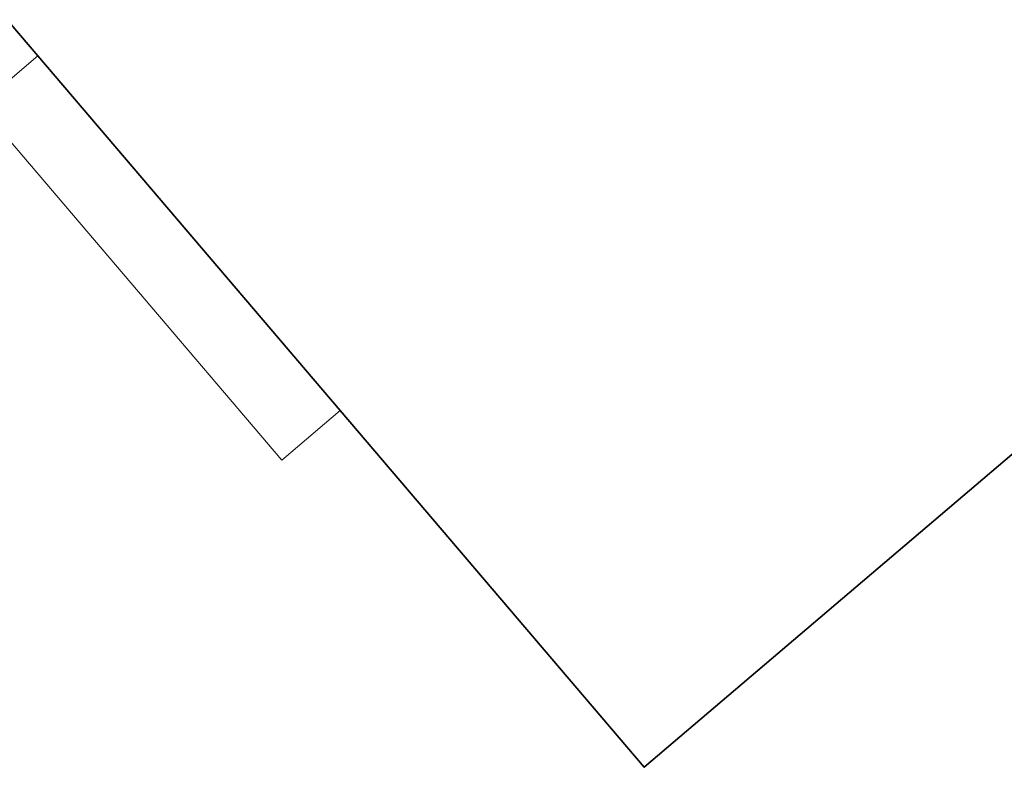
# Model space of a CAD drawing. Header units: millimetres. Extents: x 162876 to 168130, y 402614 to 405602.
# Tile 56 of 256: x 164492 to 164530, y 403481 to 403510. Entities that reach past the tile are written whole.
import ezdxf

# ---------------------------------------------------------------- set-up
doc = ezdxf.new("R2010")
doc.units = ezdxf.units.MM
for name, color, linetype, lineweight in [('X-CA190022.004-UO-BGT_Ondergrond$0$GE_401_OTDErf_Vlak_GEM', 253, 'Continuous', 9), ('X-CA190022.004-UO-BGT_Ondergrond$0$GE_601_PNDgrondvlakpand_Vlak_MV_GEM', 34, 'Continuous', 35), ('X-CA190022.004-UO-BGT_Ondergrond$0$GE_632_GBILuifel_Inrichtend_Vlak_GEM', 253, 'Continuous', 9)]:
    doc.layers.add(name, color=color, linetype=linetype, lineweight=lineweight)

msp = doc.modelspace()

# ---------------------------------------------------------------- linework, layer by layer
at = {"layer": 'X-CA190022.004-UO-BGT_Ondergrond$0$GE_401_OTDErf_Vlak_GEM', "flags": 128}
msp.add_lwpolyline([(164530.647, 403623.959), (164598.519, 403544.243), (164568.923, 403519.111), (164565.663, 403522.933), (164542.901, 403503.552), (164516.038, 403480.699), (164504.131, 403494.661), (164492.288, 403508.547), (164487.071, 403514.664)], dxfattribs=at)
at = {"layer": 'X-CA190022.004-UO-BGT_Ondergrond$0$GE_601_PNDgrondvlakpand_Vlak_MV_GEM', "flags": 128}
msp.add_lwpolyline([(164598.519, 403544.243), (164568.923, 403519.111), (164565.663, 403522.933), (164542.901, 403503.552), (164516.038, 403480.699), (164504.131, 403494.661), (164492.288, 403508.547), (164487.071, 403514.664)], dxfattribs=at)
at = {"layer": 'X-CA190022.004-UO-BGT_Ondergrond$0$GE_632_GBILuifel_Inrichtend_Vlak_GEM', "flags": 128}
msp.add_lwpolyline([(164492.288, 403508.547), (164504.131, 403494.661), (164501.848, 403492.714), (164490.006, 403506.6), (164492.288, 403508.547)], dxfattribs=at)

doc.saveas('drawing.dxf')
